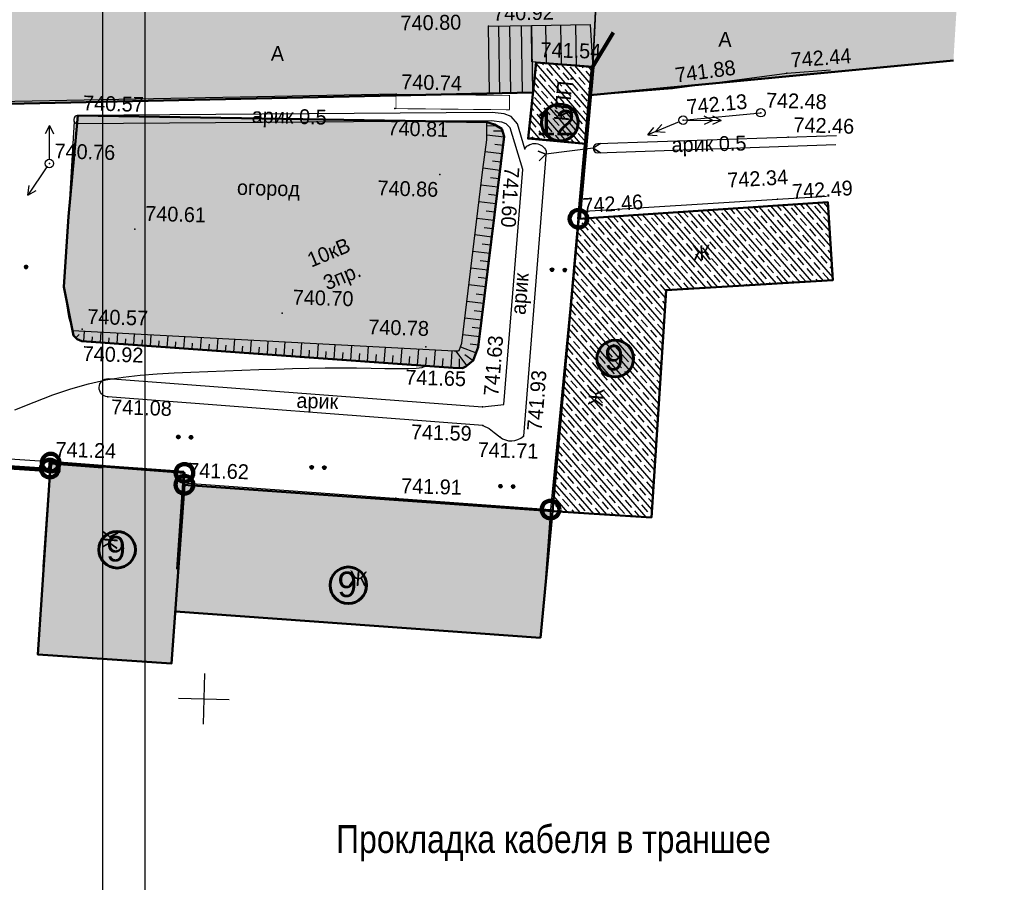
# Model space of a CAD drawing. Header units: millimetres. Extents: x -257011 to 237647566, y 2784933 to 6706507.
# Tile 45 of 256: x 10647034 to 10705133, y 2837538 to 2888420. Entities that reach past the tile are written whole.
import ezdxf

# ---------------------------------------------------------------- set-up
doc = ezdxf.new("R2010")
doc.units = ezdxf.units.MM
doc.header["$LTSCALE"] = 1000
doc.header["$PDMODE"] = 32
doc.header["$PDSIZE"] = 0.3
for name, pattern in [('Д_ТРОТ_ТРУБА', [3, 1.5, -1.5]), ('ДОРОГИ_СТРОЯЩ', [9, 8, -1]), ('ОТКОС_НИЗ', [1.2, 0.2, -1])]:
    doc.linetypes.add(name, pattern=pattern)
for name, color, linetype in [('(001) Сетка', 92, 'Continuous'), ('(002) Рамка', 7, 'Continuous'), ('(004) Точки рельефа', 7, 'Continuous'), ('(007) Здания', 7, 'Continuous'), ('(022) Возд. Линии', 7, 'Continuous'), ('(025) Дорога', 7, 'Continuous'), ('(027) Гидрография', 7, 'Continuous'), ('(028) Гидротехн.', 7, 'Continuous'), ('(031) Горизонтали', 42, 'Continuous'), ('(035) Откосы', 7, 'Continuous'), ('(036) Растительность', 7, 'Continuous'), ('(037) Контуры', 7, 'Continuous'), ('(040) Ограда', 7, 'Continuous')]:
    doc.layers.add(name, color=color, linetype=linetype)
doc.layers.add('.', color=7, linetype='Continuous', lineweight=15)
doc.layers.add('Ф А С А Д', color=250, linetype='Continuous', lineweight=15)
doc.styles.add('BM-431', font='txt')
doc.styles.add('D-431', font='txt', dxfattribs={"width": 2})
doc.styles.add('P-131', font='txt')
doc.styles.add('Roman', font='romans')
doc.styles.get("Standard").update_dxf_attribs({"font": 'ARIALN.TTF'})
doc.styles.add('X_ISO', font='isocpeui.ttf')
doc.linetypes.add('FENCELINE2', pattern='A,6.35,-2.54,[132,ltypeshp.shx,S=2.54,R=0,X=-2.54,Y=0],-2.54,25.4', length=36.83)
doc.linetypes.add('KANALIS_K', pattern='A,1,["<",Standard,S=1.8,R=0,X=-0.9,Y=-0.9],3,-1,["К",Standard,S=1.8,R=0,X=-0.9,Y=-0.9],-1,10', length=16)
doc.linetypes.add('ОГРАДА_БЕТ', pattern='A,4,["|",Standard,S=0.8,R=0,X=0,Y=-0.8],4', length=8)
doc.linetypes.add('ОГРАДА_М_1М', pattern='A,2.5,["о",Standard,S=1,R=0,X=0,Y=-0.35],0.5,["0",Standard,S=0.5,R=0,X=-0.3,Y=-0.25],2.5', length=5.5)
pattern_1 = [(311, (314469.7, -2762778.6), (415.09027, 360.832466), []), (311, (314442.65, -2763165.4), (415.09027, 360.832466), [550, -275])]

# ---------------------------------------------------------------- blocks, each defined once
blk = doc.blocks.new('strela1')
at = {"layer": '(022) Возд. Линии'}
for p, q in [((-2, 0), (-1.5, 0.25)), ((0, 0), (-2, 0)), ((-2, 0), (-1.5, -0.25)), ((-1.5, 0), (-1, 0.25)), ((-1.5, 0), (-1, -0.25))]:
    blk.add_line(p, q, dxfattribs=at)
blk = doc.blocks.new('strela2')
at = {"layer": '(022) Возд. Линии'}
for p, q in [((0, 0), (2, 0)), ((1.5, 0), (1, 0.25)), ((1.5, 0), (1, -0.25)), ((2, 0), (1.5, 0.25)), ((2, 0), (1.5, -0.25))]:
    blk.add_line(p, q, dxfattribs=at)
blk = doc.blocks.new('*U1757')
at = {"layer": '(022) Возд. Линии'}
for name, p, rotation in [('strela1', (-0.23, -0.103), 24.07936949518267), ('strela2', (0.25, 0.005), 1.111969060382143)]:
    blk.add_blockref(name, p, dxfattribs=dict(at, rotation=rotation))
blk = doc.blocks.new('STOLB')
at = {"layer": '(022) Возд. Линии'}
blk.add_circle((0, 0), 0.25, dxfattribs=at)
blk = doc.blocks.new('S1')
at = {"layer": '(022) Возд. Линии'}
for p, q in [((-2, 0), (-1.5, 0.25)), ((-2, 0), (-1.5, -0.25)), ((0, 0), (-2, 0))]:
    blk.add_line(p, q, dxfattribs=at)
blk = doc.blocks.new('S2')
at = {"layer": '(022) Возд. Линии'}
for p, q in [((0, 0), (2, 0)), ((2, 0), (1.5, 0.25)), ((2, 0), (1.5, -0.25))]:
    blk.add_line(p, q, dxfattribs=at)
blk = doc.blocks.new('*U1758')
at = {"layer": '(022) Возд. Линии'}
for name, p, rotation in [('S1', (-0.007, 0.252), 271.6106775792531), ('S2', (-0.133, -0.208), 237.3303523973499)]:
    blk.add_blockref(name, p, dxfattribs=dict(at, rotation=rotation))
blk = doc.blocks.new('*X70')
at = {"color": 0}
for p, q in [((1.8, 2.04), (2.2, 2.04)), ((1.8, 2.03), (2.2, 2.03)), ((1.8, 2.02), (2.2, 2.02)), ((1.8, 2.01), (2.2, 2.01)), ((1.8, 2), (2.2, 2)), ((1.8, 1.99), (2.2, 1.99)), ((1.8, 1.98), (2.2, 1.98)), ((1.8, 1.97), (2.2, 1.97)), ((1.8, 1.96), (2.2, 1.96)), ((1.81, 2.07), (2.19, 2.07)), ((1.81, 2.06), (2.19, 2.06)), ((1.81, 2.05), (2.19, 2.05)), ((1.81, 1.95), (2.19, 1.95)), ((1.81, 1.94), (2.19, 1.94)), ((1.81, 1.93), (2.19, 1.93)), ((1.82, 2.09), (2.18, 2.09)), ((1.82, 2.08), (2.18, 2.08)), ((1.82, 1.92), (2.18, 1.92)), ((1.82, 1.91), (2.18, 1.91)), ((1.83, 2.11), (2.17, 2.11)), ((1.83, 2.1), (2.17, 2.1)), ((1.83, 1.9), (2.17, 1.9)), ((1.83, 1.89), (2.17, 1.89)), ((1.84, 2.12), (2.16, 2.12)), ((1.84, 1.88), (2.16, 1.88)), ((1.85, 2.13), (2.15, 2.13)), ((1.85, 1.87), (2.15, 1.87)), ((1.86, 2.14), (2.14, 2.14)), ((1.86, 1.86), (2.14, 1.86)), ((1.87, 2.15), (2.13, 2.15)), ((1.87, 1.85), (2.13, 1.85)), ((1.88, 2.16), (2.12, 2.16)), ((1.88, 1.84), (2.12, 1.84)), ((1.9, 2.17), (2.11, 2.17)), ((1.9, 1.83), (2.11, 1.83)), ((1.91, 2.18), (2.09, 2.18)), ((1.91, 1.82), (2.09, 1.82)), ((1.94, 2.19), (2.06, 2.19)), ((1.94, 1.81), (2.06, 1.81))]:
    blk.add_line(p, q, dxfattribs=at)
blk = doc.blocks.new('I04100')
blk.add_circle((0, 0), 0.2)
blk.add_blockref('*X70', (-2, -2))
blk = doc.blocks.new('Setka')
at = {"layer": '(001) Сетка'}
for p, q in [((0, 1.5), (0, -1.5)), ((-1.5, 0), (1.5, 0))]:
    blk.add_line(p, q, dxfattribs=at)
blk = doc.blocks.new('kjvklglhl')
at = {"layer": '(004) Точки рельефа'}
for p in [(405.485, 464.947), (408.313, 462.891), (423.162, 462.664), (416.424, 461.569), (400.149, 460.773), (421.696, 460.289), (400.094, 459.925), (417.119, 459.723), (381.418, 458.996), (423.358, 458.887), (407.83, 457.775), (379.814, 456.115), (402.873, 456.113), (406.386, 456.381), (422.83, 455.227), (423.459, 454.908), (411.116, 453.737), (384.956, 452.379), (393.797, 447.684), (382.024, 446.405), (382.031, 445.695), (402.328, 445.929), (403.975, 444.742), (383.641, 442.453), (405.772, 442.479), (405.824, 441.382), (406.837, 440.746), (408.23, 440.831), (380.363, 438.524), (388.225, 437.512), (400.813, 436.952)]:
    blk.add_point(p, dxfattribs=at)
at = {"layer": '(007) Здания'}
blk.add_lwpolyline([(411.419, 458.209), (411.721, 462.66), (408.313, 462.891), (408.011, 458.44)], close=True, dxfattribs=at)
for points in [[(425.787, 455.129), (423.459, 454.908), (411.116, 453.737), (409.95, 436.545)], [(380.363, 438.524), (368.969, 438.952), (363.048, 439.174)], [(387.999, 432.418), (388.255, 438.173), (380.363, 438.524), (380.095, 432.324)], [(387.999, 432.418), (388.225, 437.512), (409.95, 436.545), (409.724, 431.45)]]:
    blk.add_lwpolyline(points, dxfattribs=at)
at = {"layer": '(022) Возд. Линии'}
blk.add_lwpolyline([(417.119, 459.723), (421.696, 460.289)], dxfattribs=at)
at = {"layer": '(025) Дорога', "linetype": 'Д_ТРОТ_ТРУБА', "ltscale": 10000, "flags": 128}
for points in [[(405.485, 464.947), (408.016, 465.059), (408.192, 461.1), (405.66, 460.988)], [(408.112, 462.903), (408.016, 465.059), (411.484, 465.213), (411.721, 462.66)]]:
    blk.add_lwpolyline(points, close=True, dxfattribs=at)
for points in [[(406.073, 464.973), (406.248, 461.014)], [(406.926, 461.044), (406.751, 465.003)], [(407.609, 461.074), (407.434, 465.034)], [(408.977, 462.844), (408.878, 465.097)], [(409.854, 462.786), (409.75, 465.136)], [(410.752, 462.725), (410.644, 465.176)]]:
    blk.add_lwpolyline(points, dxfattribs=at)
at = {"layer": '(025) Дорога', "linetype": 'Д_ТРОТ_ТРУБА', "flags": 128}
for points in [[(411.611, 461.036), (416.424, 461.569), (423.162, 462.664), (425.737, 462.93)], [(400.149, 460.773), (359.915, 458.878), (359.729, 458.16), (360.008, 446.807), (361.679, 446.715), (361.928, 444.097), (364.287, 444.097), (364.441, 439.128)], [(411.146, 454.172), (422.83, 455.227), (425.7, 455.471)]]:
    blk.add_lwpolyline(points, dxfattribs=at)
at = {"layer": '(025) Дорога', "linetype": 'Д_ТРОТ_ТРУБА', "ltscale": 1000, "const_width": 0.05, "flags": 128}
blk.add_lwpolyline([(406.861, 460.047), (400.165, 459.927), (400.149, 460.773), (406.846, 460.894)], close=True, dxfattribs=at)
at = {"layer": '(027) Гидрография', "color": 3, "flags": 128}
for points in [[(407.83, 457.775), (407.37, 459.235), (406.977, 459.649), (406.551, 459.806), (405.84, 459.865), (381.418, 458.996, 0.965055), (381.418, 458.5, 0)], [(426.189, 459.062), (412.127, 458.193, 0.940122), (412.127, 457.65), (426.177, 458.533)], [(407.83, 457.775, -0.59103), (409.102, 457.67), (408.23, 440.831), (408.23, 440.831)], [(405.824, 441.382), (383.641, 442.453, -0.95289), (383.641, 443.539), (405.772, 442.479), (407.03, 442.652)], [(405.824, 441.382), (406.205, 441.218), (406.499, 441.003), (406.837, 440.746, 0.372114), (408.23, 440.831, 2.454645)]]:
    blk.add_lwpolyline(points, format="xyb", dxfattribs=at)
for points in [[(407.759, 456.557), (406.928, 458.975), (406.695, 459.22), (406.441, 459.313), (405.828, 459.365), (381.418, 458.5)], [(407.03, 442.659), (407.759, 456.557)]]:
    blk.add_lwpolyline(points, dxfattribs=at)
at = {"layer": '(028) Гидротехн.', "linetype": 'Д_ТРОТ_ТРУБА', "flags": 128}
blk.add_lwpolyline([(412.304, 458.204), (411.871, 457.922), (412.305, 457.661), (411.871, 457.922), (409.092, 457.489), (408.633, 457.655), (409.092, 457.489), (408.702, 457.091)], dxfattribs=at)
at = {"layer": '(031) Горизонтали', "flags": 128}
blk.add_lwpolyline([(378.183, 441.526), (379.311, 442.027), (380.395, 442.482), (381.448, 442.875), (382.484, 443.195), (383.507, 443.446), (384.52, 443.64), (385.524, 443.786), (386.523, 443.896), (387.519, 443.98), (388.514, 444.048), (389.511, 444.11), (390.511, 444.175), (391.512, 444.243), (392.512, 444.31), (393.505, 444.375), (394.49, 444.436), (395.462, 444.488), (396.419, 444.531), (397.358, 444.56), (398.271, 444.577), (399.142, 444.584), (399.95, 444.589), (400.673, 444.598), (401.293, 444.617), (401.788, 444.652), (402.137, 444.711), (402.32, 444.798)], dxfattribs=at)
at = {"layer": '(035) Откосы'}
for p, q in [((405.554, 459.075), (406.151, 459.08)), ((405.566, 458.54), (406.597, 458.434)), ((405.965, 458.778), (406.483, 458.789)), ((406.049, 457.994), (406.547, 457.943)), ((405.501, 457.554), (406.496, 457.452)), ((405.948, 457.012), (406.445, 456.96)), ((405.4, 456.572), (406.395, 456.469)), ((405.307, 455.578), (406.302, 455.486)), ((405.85, 456.024), (406.348, 455.977)), ((405.759, 455.04), (406.257, 454.994)), ((405.215, 454.595), (406.211, 454.502)), ((405.667, 454.057), (406.165, 454.011)), ((405.124, 453.611), (406.119, 453.519)), ((405.032, 452.628), (406.028, 452.535)), ((405.576, 453.073), (406.074, 453.027)), ((405.484, 452.09), (405.982, 452.044)), ((404.941, 451.645), (405.936, 451.552)), ((405.393, 451.107), (405.891, 451.06)), ((404.849, 450.661), (405.845, 450.568)), ((405.301, 450.123), (405.799, 450.077)), ((404.758, 449.678), (405.753, 449.585)), ((405.21, 449.14), (405.708, 449.093)), ((404.666, 448.694), (405.662, 448.602)), ((405.118, 448.156), (405.616, 448.11)), ((404.575, 447.711), (405.57, 447.618)), ((405.027, 447.173), (405.525, 447.126)), ((382.141, 446.283), (382.115, 445.691)), ((383.128, 446.259), (383.102, 445.649)), ((384.116, 446.234), (384.089, 445.606)), ((385.104, 446.21), (385.076, 445.563)), ((404.483, 446.727), (405.479, 446.635)), ((381.859, 446.081), (381.671, 445.877)), ((382.622, 445.97), (382.609, 445.67)), ((383.609, 445.937), (383.595, 445.627)), ((384.596, 445.903), (384.582, 445.584)), ((385.583, 445.87), (385.569, 445.541)), ((386.091, 446.185), (386.062, 445.52)), ((386.57, 445.836), (386.556, 445.499)), ((387.079, 446.161), (387.049, 445.477)), ((387.557, 445.802), (387.542, 445.456)), ((388.066, 446.137), (388.036, 445.434)), ((388.545, 445.769), (388.529, 445.413)), ((389.054, 446.112), (389.023, 445.391)), ((389.532, 445.735), (389.516, 445.37)), ((390.041, 446.088), (390.009, 445.349)), ((390.519, 445.701), (390.503, 445.327)), ((391.029, 446.063), (390.996, 445.306)), ((391.506, 445.668), (391.489, 445.284)), ((392.017, 446.039), (391.983, 445.263)), ((392.493, 445.634), (392.476, 445.241)), ((393.004, 446.014), (392.97, 445.22)), ((393.992, 445.99), (393.956, 445.177)), ((394.979, 445.965), (394.943, 445.134)), ((395.967, 445.941), (395.93, 445.091)), ((396.954, 445.917), (396.917, 445.049)), ((397.942, 445.892), (397.903, 445.006)), ((398.929, 445.868), (398.89, 444.963)), ((399.917, 445.843), (399.877, 444.92)), ((400.905, 445.819), (400.864, 444.877)), ((401.892, 445.794), (401.851, 444.834)), ((402.88, 445.77), (402.837, 444.792)), ((403.867, 445.745), (403.824, 444.749)), ((404.088, 445.742), (404.774, 444.884)), ((404.361, 445.992), (405.307, 445.668)), ((404.939, 446.189), (405.433, 446.143)), ((393.48, 445.6), (393.463, 445.199)), ((394.468, 445.567), (394.45, 445.156)), ((395.455, 445.533), (395.437, 445.113)), ((396.442, 445.499), (396.423, 445.07)), ((397.429, 445.466), (397.41, 445.027)), ((398.416, 445.432), (398.397, 444.984)), ((399.403, 445.398), (399.384, 444.942)), ((400.391, 445.365), (400.37, 444.899)), ((401.378, 445.331), (401.357, 444.856)), ((402.365, 445.297), (402.344, 444.813)), ((403.352, 445.264), (403.331, 444.77)), ((404.318, 445.271), (404.318, 444.742)), ((404.634, 445.544), (405.147, 445.201))]:
    blk.add_line(p, q, dxfattribs=at)
blk.add_lwpolyline([(381.455, 446.3), (381.53, 446.007), (381.751, 445.803), (382.031, 445.695), (403.975, 444.742), (404.513, 444.742), (404.714, 444.836), (405.139, 445.176), (405.42, 445.998), (406.386, 456.381), (406.6, 458.462), (406.438, 458.918), (406.006, 459.162), (405.549, 459.287)], dxfattribs=at)
at = {"layer": '(035) Откосы', "linetype": 'ОТКОС_НИЗ'}
for points in [[(381.455, 446.3), (403.997, 445.742), (404.246, 445.742), (404.287, 445.775), (404.435, 446.209), (405.39, 456.479), (405.572, 458.244), (405.549, 459.287)], [(381.207, 458.634), (381.037, 453.014), (380.863, 448.875), (381.203, 447.135), (381.455, 446.3)]]:
    blk.add_lwpolyline(points, dxfattribs=at)
at = {"layer": '(040) Ограда', "linetype": 'ОГРАДА_М_1М', "ltscale": 0.5, "flags": 128}
blk.add_lwpolyline([(411.116, 453.737), (411.419, 458.209)], dxfattribs=at)
at = {"layer": '(040) Ограда', "linetype": 'ОГРАДА_БЕТ', "ltscale": 0.5, "flags": 128}
blk.add_lwpolyline([(380.348, 438.124), (368.954, 438.552), (363.033, 438.774)], dxfattribs=at)
at = {"layer": '(001) Сетка'}
blk.add_blockref('Setka', (389.817, 424.81), dxfattribs=at)
at = {"layer": '(022) Возд. Линии'}
for name, p in [('STOLB', (421.696, 460.289)), ('*U1757', (417.119, 459.723)), ('STOLB', (417.119, 459.723)), ('*U1758', (379.814, 456.115)), ('STOLB', (379.814, 456.115))]:
    blk.add_blockref(name, p, dxfattribs=at)
at = {"layer": '(036) Растительность', "linetype": 'Continuous', "xscale": 0.5, "yscale": 0.5, "zscale": 0.5}
for p in [(409.639, 450.692), (410.389, 450.692), (378.613, 449.985), (387.874, 440.218), (388.624, 440.218), (395.789, 438.643), (396.539, 438.643), (406.953, 437.846), (407.703, 437.846)]:
    blk.add_blockref('I04100', p, dxfattribs=at)
at = {"layer": '(004) Точки рельефа', "style": 'D-431'}
for s, rotation, p in [('740.92', 2.53571, (405.758, 465.275)), ('740.80', 2.53571, (400.317, 464.542)), ('742.44', 5.88701, (423.415, 463.007)), ('741.88', 9.23037, (416.657, 461.926)), ('742.13', 7.04627, (417.366, 460.071)), ('742.34', 4.74703, (419.872, 455.821)), ('741.60', 268.00105, (406.673, 456.696)), ('742.49', 5.42099, (423.715, 455.249)), ('742.46', 5.42099, (411.373, 454.077)), ('741.63', 86.9983, (406.687, 443.118)), ('741.93', 87.03536, (409.298, 441.14))]:
    blk.add_text(s, height=0.875, rotation=rotation, dxfattribs=at).set_placement(p)
for s, p in [('741.54', (408.601, 463.206)), ('740.74', (400.437, 461.088)), ('742.48', (421.983, 460.604)), ('740.57', (381.706, 459.311)), ('742.46', (423.645, 459.202)), ('740.81', (399.702, 458.341)), ('740.76', (380.101, 456.43)), ('740.86', (399.214, 454.789)), ('740.61', (385.556, 452.899)), ('740.70', (394.397, 448.204)), ('740.57', (382.312, 446.72)), ('740.78', (398.9, 446.575)), ('740.92', (382.099, 444.53)), ('741.65', (401.166, 443.672)), ('741.08', (383.863, 441.433)), ('741.59', (401.592, 440.458)), ('741.71', (405.555, 439.523)), ('741.24', (380.651, 438.839)), ('741.62', (388.513, 437.827)), ('741.91', (401.1, 437.267))]:
    blk.add_text(s, height=0.875, dxfattribs=at).set_placement(p)
at = {"layer": '(007) Здания', "color": 0, "linetype": 'Continuous', "style": 'P-131'}
blk.add_text('КПП.', height=0.88, rotation=86.12045, dxfattribs=at).set_placement((410.374, 459.438))
at = {"layer": '(007) Здания', "color": 0, "style": 'P-131'}
for rotation, p in [(5.42099, (417.942, 451.451)), (86.12045, (412.852, 442.673)), (87.45083, (384.449, 433.458)), (357.45083, (398.148, 431.743))]:
    blk.add_text('Ж', height=0.88, rotation=rotation, dxfattribs=at).set_placement(p)
at = {"layer": '(022) Возд. Линии', "style": 'BM-431'}
for s, p in [('10кВ', (395.434, 450.408)), ('3пр.', (396.409, 449.089))]:
    blk.add_text(s, height=0.875, rotation=24.07937, dxfattribs=at).set_placement(p)
at = {"layer": '(025) Дорога', "linetype": 'ДОРОГИ_СТРОЯЩ', "style": 'BM-431'}
for p in [(419.077, 464.123), (392.702, 462.541)]:
    blk.add_text('A', height=0.875, dxfattribs=at).set_placement(p)
at = {"layer": '(027) Гидрография', "color": 0, "style": 'D-431'}
for s, p in [('арик 0.5', (391.673, 458.863)), ('арик', (394.781, 442.119))]:
    blk.add_text(s, height=0.875, dxfattribs=at).set_placement(p)
for s, rotation, p in [('арик 0.5', 3.04214, (416.503, 457.808)), ('арик', 87.03536, (408.146, 447.959))]:
    blk.add_text(s, height=0.875, rotation=rotation, dxfattribs=at).set_placement(p)
at = {"layer": '(037) Контуры', "color": 0, "linetype": 'ByBlock', "style": 'BM-431'}
blk.add_text('огород', height=0.875, dxfattribs=at).set_placement((390.923, 454.585))

msp = doc.modelspace()

# ---------------------------------------------------------------- hatches: boundary and pattern name
at = {"layer": '.', "lineweight": 50, "ltscale": 1000, "transparency": 33554687}
h = msp.add_hatch(color=256, dxfattribs=at)
h.dxf.hatch_style = 1
h.set_gradient(color1=(132, 132, 132), color2=(132, 132, 132), tint=1)
edge = h.paths.add_edge_path()
edge.add_line((10607692.822, 2887097.343), (10643655.711, 2887873.601))
edge.add_line((10643655.711, 2887873.601), (10643655.711, 2889786.184))
edge.add_line((10643655.711, 2889786.184), (10659798.171, 2889786.184))
edge.add_line((10659798.171, 2889786.184), (10659798.171, 2889069.602))
edge.add_line((10659798.171, 2889069.602), (10662424.538, 2889069.602))
edge.add_line((10662424.538, 2889069.602), (10662424.538, 2926419.848))
edge.add_line((10662424.538, 2926419.848), (10661609.145, 2926435.118))
edge.add_line((10661609.145, 2926435.118), (10661634.834, 2940197.067))
edge.add_line((10661634.834, 2940197.067), (10662474.898, 2940197.067))
edge.add_line((10662474.898, 2940197.067), (10662474.898, 2952555.638))
edge.add_line((10662474.898, 2952555.638), (10606810.538, 2952555.638))
edge.add_arc((10606873.895, 2951154.347), 1402.722, 92.58880275, 177.77629158)
edge.add_line((10605472.229, 2951208.775), (10605472.229, 2956666.893))
edge.add_line((10605472.229, 2956666.893), (10669380.641, 2956012.625))
edge.add_line((10669380.641, 2956012.625), (10669380.641, 2943463.996))
edge.add_line((10669380.641, 2943463.996), (10672155.46, 2943463.996))
edge.add_line((10672155.46, 2943463.996), (10672134.445, 2923255.6))
edge.add_line((10672134.445, 2923255.6), (10669250.386, 2923252.584))
edge.add_line((10669250.386, 2923252.584), (10669285.172, 2889991.17))
edge.add_line((10669285.172, 2889991.17), (10679244.885, 2890241.427))
edge.add_line((10679244.885, 2890241.427), (10681071.018, 2890153.161))
edge.add_line((10681071.018, 2890153.161), (10681028.655, 2889276.712))
edge.add_line((10681028.655, 2889276.712), (10680852.636, 2885635.093))
edge.add_line((10680852.636, 2885635.093), (10677509.037, 2885902.047))
edge.add_line((10677509.037, 2885902.047), (10677297.85, 2884131.001))
edge.add_line((10677297.85, 2884131.001), (10607143.69, 2882603.341))
edge.add_line((10607143.69, 2882603.341), (10605723.295, 2881842.195))
edge.add_line((10605723.295, 2881842.195), (10602961.363, 2878445.861))
edge.add_line((10602961.363, 2878445.861), (10600972.229, 2879832.131))
edge.add_line((10600972.229, 2879832.131), (10600972.229, 2928681.172))
edge.add_line((10600972.229, 2928681.172), (10605472.229, 2928681.172))
edge.add_line((10605472.229, 2928681.172), (10605472.229, 2889129.011))
edge.add_arc((10607569.988, 2889192.464), 2098.718, 181.73253397, 273.35532392)
h = msp.add_hatch(color=256, dxfattribs=at)
h.dxf.hatch_style = 1
h.set_gradient(color1=(132, 132, 132), color2=(132, 132, 132), tint=1)
h.paths.add_polyline_path([(10681071.018, 2890153.161), (10680852.636, 2885635.093), (10680701.166, 2883965.832), (10702129.101, 2886009.198), (10702456.589, 2891320.079), (10691742.622, 2890298.396)])
at = {"linetype": 'KANALIS_K', "ltscale": 1000}
h = msp.add_hatch(dxfattribs=at)
h.set_pattern_fill('JIS_STN_1E', color=252, scale=550, angle=266, style=0)
h.set_pattern_definition(pattern_1)
h.paths.add_polyline_path([(10677509.093, 2885902.578), (10677034.735, 2881407.462), (10680440.972, 2881098.378), (10680852.636, 2885635.093)])
at = {"lineweight": 50}
h = msp.add_hatch(color=1, dxfattribs=at)
h.set_gradient(color1=(255, 255, 255), one_color=1, tint=1)
h.paths.add_polyline_path([(10677824.595, 2882355.691, 1), (10679985.941, 2882355.691, 1)])
at = {"linetype": 'KANALIS_K', "ltscale": 1000}
h = msp.add_hatch(dxfattribs=at)
h.set_pattern_fill('JIS_STN_1E', color=252, scale=550, angle=266, style=0)
h.set_pattern_definition(pattern_1)
h.paths.add_polyline_path([(10680006.771, 2876678.841), (10678475.259, 2859435.354), (10684310.214, 2859059.38), (10685174.366, 2872470.644), (10695024.612, 2873057.793), (10694711.402, 2877658.18)])
at = {"lineweight": 50}
h = msp.add_hatch(color=1, dxfattribs=at)
h.set_gradient(color1=(255, 255, 255), one_color=1, tint=1)
h.paths.add_polyline_path([(10681093.093, 2868432.366, 1), (10683254.44, 2868432.366, 1)])
at = {"linetype": 'KANALIS_K', "ltscale": 1000}
h = msp.add_hatch(dxfattribs=at)
h.set_pattern_fill('JIS_STN_1E', color=252, scale=550, angle=266, style=0)
h.set_pattern_definition(pattern_1)
h.paths.add_polyline_path([(10632160.68, 2854400.641), (10612395.726, 2854584.99), (10612167.156, 2844306.232), (10632372.683, 2843856.919)])
h.paths.add_polyline_path([(10678475.259, 2859435.354), (10656753.798, 2860988.06), (10656218.818, 2853504.008), (10677771.834, 2851963.343)])
h.paths.add_polyline_path([(10656757.498, 2861688.946), (10648861.398, 2862295.302), (10648110.837, 2850971.808), (10655999.852, 2850440.796)])
at = {"lineweight": 50}
h = msp.add_hatch(color=1, dxfattribs=at)
h.set_gradient(color1=(255, 255, 255), one_color=1, tint=1)
h.paths.add_polyline_path([(10651699.41, 2857158.286, 1), (10653860.756, 2857158.286, 1)])
h = msp.add_hatch(color=1, dxfattribs=at)
h.set_gradient(color1=(255, 255, 255), one_color=1, tint=1)
h.paths.add_polyline_path([(10665345.168, 2855058.079, 1), (10667506.514, 2855058.079, 1)])
at = {"layer": 'Ф А С А Д', "linetype": 'KANALIS_K', "ltscale": 1000}
h = msp.add_hatch(dxfattribs=at)
h.set_pattern_fill('CROSS', color=92, scale=40, angle=95)
h.set_pattern_definition([(95, (314469.7, -2762778.6), (-275.171012, 230.8958947), [127, -381]), (185, (314527.42, -2762709.8), (-230.8958947, -275.171012), [127, -381])])
h.paths.add_polyline_path([(10650468.247, 2882771.315), (10674598.082, 2882383.472), (10675051.056, 2882245.636), (10675475.678, 2881989.754), (10675625.435, 2881528.931), (10674094.931, 2869103.077), (10673800.446, 2868314.478), (10673356.75, 2867961.836), (10673153.268, 2867873.5), (10672616.075, 2867888.605), (10650706.73, 2869457.952), (10650429.889, 2869574.234), (10650214.8, 2869784.356), (10649629.356, 2872669.247), (10649919.396, 2876802.397)])

# ---------------------------------------------------------------- linework, layer by layer
at = {"layer": '(002) Рамка', "color": 0, "lineweight": 60, "ltscale": 1000}
for centre in [(10678905.268, 2882355.691, 0), (10682173.766, 2868432.366), (10652780.083, 2857158.286), (10666425.841, 2855058.079)]:
    msp.add_circle(centre, 1080.673, dxfattribs=at)
at = {"layer": '(022) Возд. Линии', "color": 6, "linetype": 'Continuous', "lineweight": 140}
for centre in [(10680006.771, 2876678.841), (10648861.398, 2862295.302), (10648812.093, 2861937.516), (10656757.498, 2861688.946), (10656753.798, 2860988.06), (10678358.169, 2859526.797)]:
    msp.add_circle(centre, 521.317, dxfattribs=at)
at = {"color": 5, "linetype": 'FENCELINE2', "lineweight": 80, "ltscale": 0.1}
msp.add_line((10680852.636, 2885635.093), (10682081.39, 2887671.095), dxfattribs=at)
at = {"color": 1, "ltscale": 0.1, "const_width": 100}
msp.add_lwpolyline([(10558520.369, 2959104.139), (10530246.566, 2950275.976), (10547576.629, 2834199.244), (10578724.379, 2833453.383), (10606291.637, 2831213.025), (10607234.154, 2854633.132), (10632160.68, 2854400.641), (10639829.239, 2852803.937), (10640628.025, 2862384.206), (10648831.25, 2861840.467), (10648861.398, 2862295.302), (10656757.498, 2861688.946), (10656703.95, 2860991.623), (10678475.259, 2859435.354), (10680852.636, 2885635.093), (10681109.637, 2890952.133), (10681026.246, 2906217.256), (10682107.641, 2958413.917)], dxfattribs=at)
at = {"lineweight": 30, "ltscale": 1000}
msp.add_lwpolyline([(10681028.655, 2889276.712), (10680852.636, 2885635.093), (10677509.037, 2885902.047), (10677297.85, 2884131.001), (10607143.69, 2882603.341), (10605723.295, 2881842.195), (10602961.363, 2878445.861), (10600972.229, 2879832.131), (10600972.229, 2928681.172)], dxfattribs=at)
at = {"lineweight": 50, "ltscale": 1000}
for points in [[(10677509.093, 2885902.578), (10677034.735, 2881407.462), (10680440.972, 2881098.378), (10680852.636, 2885635.093), (10677509.093, 2885902.578)], [(10680701.166, 2883965.832), (10702129.101, 2886009.198)], [(10677297.85, 2884131.001), (10669205.408, 2883954.782), (10607143.69, 2882603.341), (10605723.295, 2881842.195), (10602961.363, 2878445.861)], [(10650468.247, 2882771.315), (10674598.082, 2882383.472), (10675051.056, 2882245.636), (10675475.678, 2881989.754), (10675625.435, 2881528.931), (10674094.931, 2869103.077), (10673800.446, 2868314.478), (10673356.75, 2867961.836), (10673153.268, 2867873.5), (10672616.075, 2867888.605), (10650706.73, 2869457.952), (10650429.889, 2869574.234), (10650214.8, 2869784.356), (10649629.356, 2872669.247), (10649919.396, 2876802.397), (10650468.247, 2882771.315)], [(10680006.771, 2876678.841), (10678475.259, 2859435.354), (10684310.214, 2859059.38), (10685174.366, 2872470.644), (10695024.612, 2873057.793), (10694711.402, 2877658.18), (10680006.771, 2876678.841)], [(10677771.834, 2851963.343), (10678475.259, 2859435.354), (10656703.95, 2860991.623), (10656757.498, 2861688.946), (10648861.398, 2862295.302), (10648831.25, 2861840.467), (10640628.025, 2862384.206), (10639829.239, 2852803.937), (10632160.68, 2854400.641), (10612395.726, 2854584.99), (10612167.156, 2844306.232), (10632372.683, 2843856.919), (10632160.68, 2854400.641)], [(10648831.25, 2861840.467), (10648110.837, 2850971.808), (10656000.428, 2850448.858), (10656753.798, 2860988.06)], [(10677771.834, 2851963.343), (10656218.818, 2853504.008)]]:
    msp.add_lwpolyline(points, dxfattribs=at)
at = {"color": 2, "linetype": 'FENCELINE2', "lineweight": 80, "ltscale": 0.1}
for points in [[(10680040.143, 2876681.064), (10680852.636, 2885635.093)], [(10631639.386, 2854405.504), (10632160.68, 2854400.641), (10639829.239, 2852803.937), (10640628.025, 2862384.206), (10648831.25, 2861840.467), (10648861.398, 2862295.302), (10651911.477, 2862061.081)]]:
    msp.add_lwpolyline(points, dxfattribs=at)
at = {"layer": 'Defpoints', "color": 4}
msp.add_lwpolyline([(10505941.78, 2994932.972), (10505941.78, 2784932.972), (10654441.78, 2784932.972), (10654441.78, 2994932.972)], close=True, dxfattribs=at)
at = {"layer": 'Defpoints', "color": 6}
msp.add_lwpolyline([(10651911.477, 2994932.972), (10651911.477, 2784932.972), (10800411.477, 2784932.972), (10800411.477, 2994932.972)], close=True, dxfattribs=at)

# ---------------------------------------------------------------- block references
at = {"lineweight": 5, "xscale": 999.9999999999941, "yscale": 999.9999999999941, "zscale": 999.9999999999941, "rotation": 358.3893224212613}
msp.add_blockref('kjvklglhl', (10256299.447, 2434677.112), dxfattribs=at)

# ---------------------------------------------------------------- texts
at = {"lineweight": 60}
msp.add_text('Прокладка кабеля в траншее', height=1642.73197, dxfattribs=at).set_placement((10665703.74, 2839269.086, 387842.322))
at = {"color": 7, "ltscale": 30, "insert": (10049091.702, 2929588.156, -75415.319), "char_height": 1784.436705, "width": 106220.7207, "attachment_point": 1, "style": 'X_ISO'}
msp.add_mtext('                               ПОЯСНИТЕЛЬНАЯ ЗАПИСКА\\P\\pi4401.50942;    Проект энергоснабжения {\\C256; Samarqand viloyati Toyloq tumani "Хоnсhоrbоg\'" МFY dagi 11-son maktabni rekonstruksiya qilish. (360 o\'quvchi o\'rinli qo\'shimcha bino qurish).\\P\\pi0;}выполнен на основании ТУ САМ ПТЭС за №18238252188 от  01.07.2026 г.       \\P    Установленная мощность Ру=93,4 кВт.\\P    Расчетная мощность Рр=84 кВт.    \\P    По надежности энергоснабжение объект относятся к потребителям II категории.\\P    {\\C256;Точкой подключения основного источника электроснабжения принять ближайшую существующую в./в опору ВЛ-10 кВ фид. "\\C0;233\\C256;", на которой необходимо установить ПМ-10, ВЛ-10 кВ выполнено кабелем АПвПу-3(1х70) мм2 длиной 60 м в траншее в земле до проектного ТП.}\\P    Предусмотрена установка ТП-ГКТП с ТМ-100кВА.\\P    От ТП предусмотрена прокладка кабеля {\\C0;АВВГ} разного сечения в траншее в земле  до щитов объекта.  \\P    {\\C256;\\c0;Для резервного энергоснабжения теплонососа предусмотрена установка ДЭС мощностью 10 кВт. \\P\\C256;   } Наружное освещение территории объекта выполнено LED светильниками на установленными на металлических опорах. Управление наружным освещением предусмотрено комплектно.\\P    Кабели прокладываются в траншее на глубину 0,7 м от планировочной отметки земли в слое песка по 10см в каждую сторону. Все пересечения и сближении кабельных линий с подземными инженерными коммуникациями выполнить согласно норм и в местах пересечения кабель проложить в а/цементных трубах Д=100мм.                                         \\P    Учет электроэнергии предусмотрен электронным активно-реактивным счетчикам ЕХ-518 прямого включения с системой АИИСКУЭ на н./в. щите  проектного ТП, установленного в отдельном запирающемся  шкафу. \\P     Проектом предусмотрен контур заземления проектной  трансформаторной подстанции, всех щитов, ГРЩ и ДЭС. Сопротивление  растеканию тока не должно превышать 4 ома для ТП, всех  щитов, ГРЩ,  ДЭС.\\P  При производстве электромонтажных работ выполнять требования ПУЭ и ПТБ.', dxfattribs=at)
at = {"color": 250, "char_height": 1500, "width": 156685.73039, "attachment_point": 6, "style": 'Roman'}
for s, insert in [('\\pt64500;{\\fArial|b0|i0|c0|p34;12}', (10679822.721, 2882340.154)), ('\\pt64500;{\\fArial|b0|i0|c0|p34;9}', (10682693.67, 2868475.697, 0)), ('\\pt64500;{\\fArial|b0|i0|c0|p34;9}', (10653299.987, 2857201.617, 0)), ('\\pt64500;{\\fArial|b0|i0|c0|p34;9}', (10666945.745, 2855101.41, 0))]:
    msp.add_mtext(s, dxfattribs=dict(at, insert=insert))

doc.saveas('drawing.dxf')
